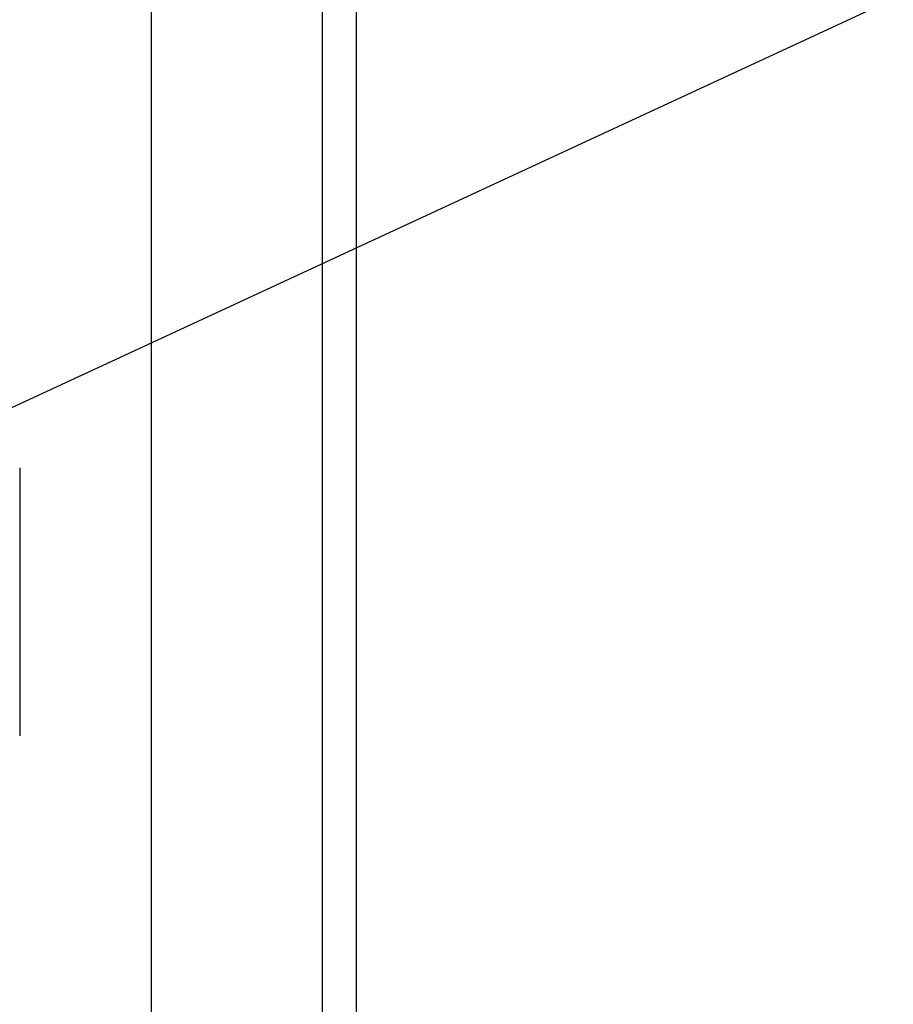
# Model space of a CAD drawing. Header units: millimetres. Extents: x 0 to 2970, y 0 to 2100.
# Tile 15 of 55: x 1038 to 1077, y 403 to 446. Entities that reach past the tile are written whole.
import ezdxf

# ---------------------------------------------------------------- set-up
doc = ezdxf.new("R2010")
doc.units = ezdxf.units.MM
doc.header["$LTSCALE"] = 0.2
doc.styles.add('Rainbow-4.0 Style', font='malgunsl.ttf')
doc.dimstyles.new('Rainbow-4.0 Style', dxfattribs={"dimtxt": 3.5, "dimasz": 2.5, "dimexe": 1, "dimexo": 1, "dimgap": 1, "dimtad": 1, "dimdsep": 46, "dimtxsty": 'Rainbow-4.0 Style', "dimcen": 0, "dimclrd": 251, "dimclre": 251, "dimclrt": 7, "dimazin": 3, "dimtp": 0.1, "dimtm": 0.1, "dimtfac": 0.61, "dimtmove": 0, "dimatfit": 3, "dimfxl": 1, "dimlwd": -1, "dimlwe": -1, "dimarcsym": 1})

# ---------------------------------------------------------------- blocks, each defined once
blk = doc.blocks.new('A$C5c935c73')
for p, q in [((319.5, 41.4), (319.5, -198.6)), ((312, -190.6), (312, 3.4)), ((321, -2.2), (321, -152.2)), ((306.2, -50.703), (306.2, -62.497))]:
    blk.add_line(p, q)

msp = doc.modelspace()

# ---------------------------------------------------------------- block references
msp.add_blockref('A$C5c935c73', (732.062, 477.49))

# ---------------------------------------------------------------- leaders
at = {"annotation_type": 0, "has_hookline": 1, "hookline_direction": 0, "text_width": 241.179}
msp.add_leader([(1019.062, 420.701), (1083.189, 450.417), (1093.189, 450.417)], dimstyle='Rainbow-4.0 Style', override={"dimscale": 4, "dimgap": 1, "dimtad": 1}, dxfattribs=at)

doc.saveas('drawing.dxf')
